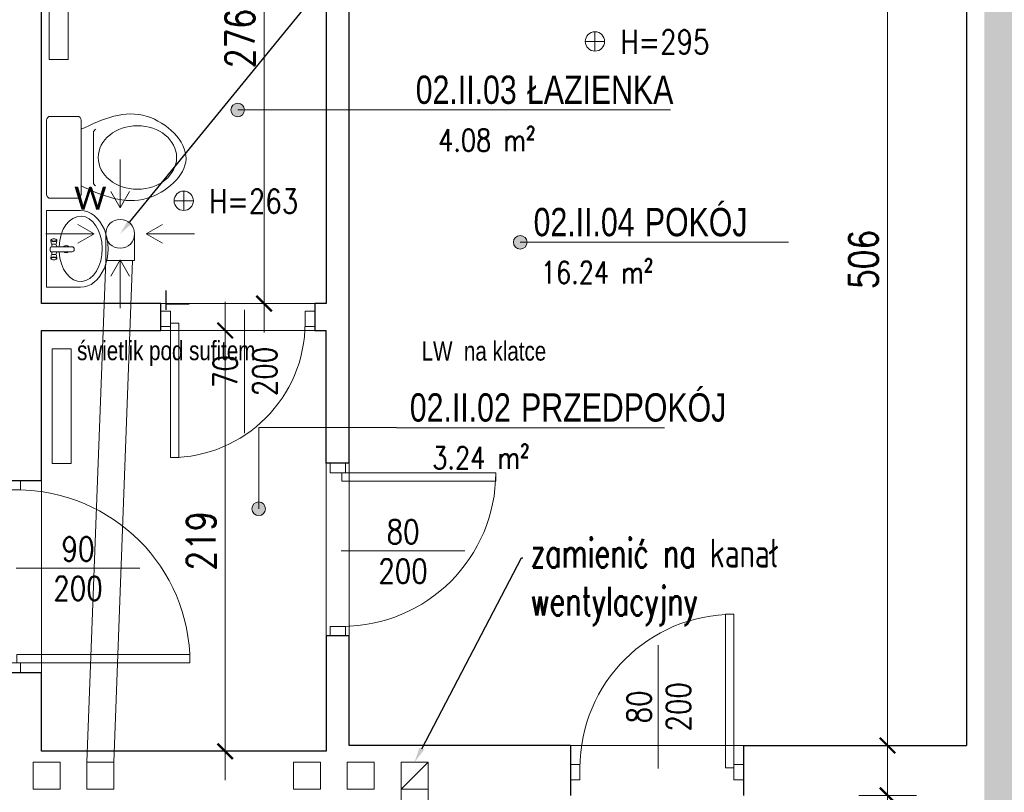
# Model space of a CAD drawing. Header units: millimetres. Extents: x 284606 to 569416, y -192995 to -95103.
# Tile 88 of 178: x 298938 to 299450, y -106858 to -106456. Entities that reach past the tile are written whole.
import ezdxf
from ezdxf import colors
from ezdxf.entities.mleader import LeaderData, LeaderLine
from ezdxf.enums import TextEntityAlignment as Align
from ezdxf.lldxf.tags import DXFTag
from ezdxf.math import Vec2, Vec3

# ---------------------------------------------------------------- set-up
doc = ezdxf.new("R2010")
doc.units = ezdxf.units.MM
doc.linetypes.add('HIDDEN', pattern=[9.525, 6.35, -3.175])
doc.layers.get('0').update_dxf_attribs({"lineweight": 0})
for name, color, linetype, lineweight in [('!STR_Elewacje 0.05', 8, 'Continuous', 5), ('!STR_Konstrukcja 0.30', 64, 'Continuous', 30), ('!STR_Opisy 0.09', 8, 'Continuous', 9), ('!STR_Przerywana 0.09', 8, 'HIDDEN', 9), ('!STR_Stolarka drzwiowa', 30, 'Continuous', 15), ('!STR_Wymiarowanie', 254, 'Continuous', 9)]:
    doc.layers.add(name, color=color, linetype=linetype, lineweight=lineweight)
for name, color, linetype, lineweight, true_color in [('!STR_Kreskowanie ścian', 7, 'Continuous', 5, 0xa6a6a6), ('!STR_Wentylacja', 7, 'Continuous', 15, 0x3399ff), ('EKO Wyposażenie', 7, 'Continuous', 5, 0x919191)]:
    doc.layers.add(name, color=color, linetype=linetype, lineweight=lineweight, true_color=true_color)
doc.layers.add('!STR_Obrysy pomieszczeń', color=215, linetype='Continuous', lineweight=9, plot=False)
doc.styles.add('1_50', font='txt', dxfattribs={"width": 0.8})
doc.styles.add('AB_Arial', font='NirmalaS.ttf')
doc.styles.add('EKO 1-10', font='romans.shx', dxfattribs={"width": 0.8, "height": 15})
doc.styles.add('EKO 1-5', font='romans.shx', dxfattribs={"width": 0.8, "height": 10})
doc.styles.add('j-romans', font='romans.shx', dxfattribs={"width": 0.7})
doc.styles.get("Standard").update_dxf_attribs({"font": 'calibri.ttf'})
tags = doc.linetypes.add('DASH', pattern=[15, 10, -5]).pattern_tags.tags
tags[6:7] = [DXFTag(74, 4), DXFTag(75, 0), DXFTag(340, '0'), DXFTag(46, 0.0), DXFTag(50, 0.0), DXFTag(44, 0.0), DXFTag(45, 0.0)]
tags[4:5] = [DXFTag(74, 4), DXFTag(75, 0), DXFTag(340, '0'), DXFTag(46, 0.0), DXFTag(50, 0.0), DXFTag(44, 0.0), DXFTag(45, 0.0)]
doc.dimstyles.new('EKO wymiar 1-10', dxfattribs={"dimtxt": 15, "dimasz": 8, "dimexe": 15, "dimexo": 15, "dimgap": 5, "dimtad": 1, "dimdec": 0, "dimtxsty": 'EKO 1-10', "dimblk": 'ARCHTICK', "dimcen": 10, "dimdle": 15, "dimclrd": 256, "dimclre": 256, "dimclrt": 256, "dimazin": 2, "dimtfac": 1, "dimtdec": 0, "dimtmove": 2, "dimatfit": 3, "dimldrblk": 'ARCHTICK', "dimfxl": 15, "dimfxlon": 1, "dimlwd": -1, "dimlwe": -1, "dimarcsym": 0})

# ---------------------------------------------------------------- blocks, each defined once
blk = doc.blocks.new('*U102')
for p, q in [((19.33, 0), (-19.33, 0)), ((-21.33, -16.02), (-21.33, -2)), ((21.33, -16.02), (21.33, -2)), ((-19.33, -18.02), (19.33, -18.02)), ((13.09, -24.36), (-12.8, -24.36))]:
    blk.add_line(p, q)
for centre, start, end in [((-19.33, -2), 90, 180), ((19.33, -2), 360, 90), ((-19.33, -16.02), 180, 270), ((19.33, -16.02), 270, 360), ((-12.8, -26.36), 90, 154.5293), ((13.09, -26.36), 24.5682, 90)]:
    blk.add_arc(centre, 2, start, end)
blk.add_ellipse((0.08, -47.22), major_axis=(0, -20.4), ratio=0.810803)
blk.add_open_spline([(14.91, -18.02), (20.03, -29.22), (28.87, -49.72), (0.74, -82.83), (-29.38, -50.17), (-19.96, -29.25), (-14.6, -18)], degree=3, knots=[1.212901, 1.212901, 1.212901, 1.212901, 36.090844, 64.924591, 94.904253, 129.876154, 129.876154, 129.876154, 129.876154])
blk = doc.blocks.new('*U118')
at = {"linetype": 'Continuous'}
for p, q in [((31.26, 0), (-31.26, 0)), ((31.26, -27.61), (31.26, 0)), ((-31.26, -27.61), (-31.26, 0)), ((-5.46, -3.78), (-7.65, -3.37)), ((-5.46, -7.88), (-7.65, -8.29)), ((-4.84, -4.25), (-2.4, -4.25)), ((-4.76, -7.26), (-2.4, -8.46)), ((-2.4, -20.62), (-2.4, -3.98)), ((-1.2, -2.78), (0.45, -2.78)), ((1.65, -3.98), (1.65, -20.62)), ((1.65, -4.25), (4.09, -4.25)), ((1.65, -8.46), (4.01, -7.26)), ((4.71, -3.78), (6.9, -3.37)), ((4.71, -7.88), (6.9, -8.29)), ((-0.15, -22.42), (-0.6, -22.42))]:
    blk.add_line(p, q, dxfattribs=at)
for centre, radius, start, end in [((-1.2, -3.98), 1.2, 90, 180), ((0.45, -3.98), 1.2, 0, 90), ((-0.25, -15.93), 2.89, 138.16349, 221.83651), ((-0.25, -15.93), 2.89, 311.19619, 48.80381), ((-0.6, -20.62), 1.8, 180, 270), ((-0.15, -20.62), 1.8, 270, 0)]:
    blk.add_arc(centre, radius, start, end, dxfattribs=at)
blk.add_ellipse((-8.05, -5.83), major_axis=(0, -2.05), ratio=0.476554, dxfattribs=at)
for centre, major_axis, ratio, start_param, end_param in [((-7.76, -5.83), (0, -2.47), 0.476554, 5.436764, 10.271199), ((-5.46, -5.83), (0, -2.05), 0.476554, 0, 3.141593), ((0, -27.61), (-26.57, 0), 0.662269, 4.803016, 10.93344), ((0, -27.61), (-31.26, 0), 0.713042, 0, 3.141593)]:
    blk.add_ellipse(centre, major_axis=major_axis, ratio=ratio, start_param=start_param, end_param=end_param, dxfattribs=at)
at = {"linetype": 'Continuous', "extrusion": (3.22359e-14, 3.55849e-14, -1)}
for centre, major_axis, start_param, end_param in [((4.71, -5.83), (0, -2.05), 0, 3.141593), ((7, -5.83), (0, -2.47), 5.436764, 10.271199)]:
    blk.add_ellipse(centre, major_axis=major_axis, ratio=0.476554, start_param=start_param, end_param=end_param, dxfattribs=at)
blk.add_ellipse((7.3, -5.83), major_axis=(0, -2.05), ratio=0.476554, dxfattribs=at)
blk = doc.blocks.new('*U171')
at = {"layer": '!STR_Opisy 0.09', "linetype": 'Continuous'}
blk.add_line((38.49, 6.91), (38.49, -57.31), dxfattribs=at)
at = {"layer": '!STR_Stolarka drzwiowa'}
for points in [[(-5, 6.2), (0, 6.2), (0, -1.8), (-5, -1.8)], [(70, 6.2), (75, 6.2), (75, -1.8), (70, -1.8)], [(0, 0), (0, -70), (4.38, -70), (4.38, 0)]]:
    blk.add_lwpolyline(points, close=True, dxfattribs=at)
blk.add_arc((0, 0), 70, 270, 0, dxfattribs=at)
at = {"layer": '!STR_Opisy 0.09', "linetype": 'Continuous', "style": 'EKO 1-10', "width": 0.8}
blk.add_attdef('SZER', text='', height=12.5, rotation=90, dxfattribs=at).set_placement((38.49, -25.2), align=Align.BOTTOM_CENTER)
at = {"layer": '!STR_Opisy 0.09', "ltscale": 0.7, "style": 'EKO 1-10', "width": 0.8}
blk.add_attdef('WYS', text='', height=12.5, rotation=90, dxfattribs=at).set_placement((49.01, -25.2), align=Align.MIDDLE_CENTER)
blk = doc.blocks.new('*U207')
at = {"layer": '!STR_Opisy 0.09', "linetype": 'Continuous'}
blk.add_line((40.72, 63.89), (40.72, -0.34), dxfattribs=at)
at = {"layer": '!STR_Stolarka drzwiowa'}
for points in [[(0, 0), (0, 80), (4.38, 80), (4.38, 0)], [(-5, -6.2), (0, -6.2), (0, 1.8), (-5, 1.8)], [(80, -6.2), (85, -6.2), (85, 1.8), (80, 1.8)]]:
    blk.add_lwpolyline(points, close=True, dxfattribs=at)
blk.add_arc((0, 0), 80, 0, 90, dxfattribs=at)
at = {"layer": '!STR_Opisy 0.09', "linetype": 'Continuous', "style": 'EKO 1-10', "width": 0.8}
blk.add_attdef('SZER', text='', height=12.5, rotation=90, dxfattribs=at).set_placement((40.72, 31.77), align=Align.BOTTOM_CENTER)
at = {"layer": '!STR_Opisy 0.09', "ltscale": 0.7, "style": 'EKO 1-10', "width": 0.8}
blk.add_attdef('WYS', text='', height=12.5, rotation=90, dxfattribs=at).set_placement((51.25, 31.77), align=Align.MIDDLE_CENTER)
blk = doc.blocks.new('_ArchTick')
at = {"color": 0, "linetype": 'ByBlock', "const_width": 0.15}
blk.add_lwpolyline([(-0.5, -0.5), (0.5, 0.5)], dxfattribs=at)
blk = doc.blocks.new('*D625')
at = {"layer": '!STR_Wymiarowanie', "ltscale": 1.5, "transparency": 16777216}
for p, q in [((299064.69, -106312.43), (299064.69, -106618.43)), ((299078.21, -106327.43), (299049.69, -106327.43)), ((299079.69, -106603.43), (299049.69, -106603.43))]:
    blk.add_line(p, q, dxfattribs=at)
at = {"layer": 'Defpoints', "color": 0, "ltscale": 1.5, "transparency": 16777216}
for p in [(299093.21, -106327.43), (299064.69, -106603.43), (299097.04, -106603.43)]:
    blk.add_point(p, dxfattribs=at)
at = {"layer": '!STR_Wymiarowanie', "ltscale": 1.5, "transparency": 16777216, "xscale": 8, "yscale": 8, "zscale": 8}
for p, rotation in [((299064.69, -106327.43), 90), ((299064.69, -106603.43), 270)]:
    blk.add_blockref('_ArchTick', p, dxfattribs=dict(at, rotation=rotation))
at = {"layer": '!STR_Wymiarowanie', "ltscale": 1.5, "transparency": 16777216, "insert": (299052.19, -106465.43), "char_height": 15, "attachment_point": 5, "rotation": 90, "style": 'EKO 1-10'}
blk.add_mtext('276', dxfattribs=at)
blk = doc.blocks.new('*D626')
at = {"layer": '!STR_Wymiarowanie', "ltscale": 1.5, "transparency": 16777216}
for p, q in [((299044.49, -106602.43), (299044.49, -106851.43)), ((299029.49, -106617.43), (299059.49, -106617.43)), ((299029.49, -106836.43), (299059.49, -106836.43))]:
    blk.add_line(p, q, dxfattribs=at)
at = {"layer": 'Defpoints', "color": 0, "ltscale": 1.5, "transparency": 16777216}
for p in [(298949.04, -106617.43), (298949.04, -106836.43), (299044.49, -106836.43)]:
    blk.add_point(p, dxfattribs=at)
at = {"layer": '!STR_Wymiarowanie', "ltscale": 1.5, "transparency": 16777216, "xscale": 8, "yscale": 8, "zscale": 8}
for p, rotation in [((299044.49, -106617.43), 90), ((299044.49, -106836.43), 270)]:
    blk.add_blockref('_ArchTick', p, dxfattribs=dict(at, rotation=rotation))
at = {"layer": '!STR_Wymiarowanie', "ltscale": 1.5, "transparency": 16777216, "insert": (299031.99, -106726.93), "char_height": 15, "attachment_point": 5, "rotation": 90, "style": 'EKO 1-10'}
blk.add_mtext('219', dxfattribs=at)
blk = doc.blocks.new('wysokosc2')
at = {"ltscale": 2}
for points in [[(-5.06, 0.04), (5.03, 0.04)], [(0, 5.1), (0, -5.1)]]:
    blk.add_lwpolyline(points, dxfattribs=at)
blk.add_circle((0, 0), 5.03, dxfattribs=at)
at = {"ltscale": 2, "style": 'EKO 1-5', "width": 0.8}
blk.add_attdef('WYS', (13.29, -6.01), '', height=12.5, dxfattribs=at)
blk = doc.blocks.new('*D629')
at = {"layer": '!STR_Wymiarowanie', "ltscale": 1.5, "transparency": 16777216}
for p, q in [((299389, -106312.42), (299389, -106848.43)), ((299404, -106327.42), (299374, -106327.42)), ((299404, -106833.43), (299374, -106833.43))]:
    blk.add_line(p, q, dxfattribs=at)
at = {"layer": 'Defpoints', "color": 0, "ltscale": 1.5, "transparency": 16777216}
for p in [(299430.04, -106327.42), (299389, -106833.43), (299430.04, -106833.43)]:
    blk.add_point(p, dxfattribs=at)
at = {"layer": '!STR_Wymiarowanie', "ltscale": 1.5, "transparency": 16777216, "xscale": 8, "yscale": 8, "zscale": 8}
for p, rotation in [((299389, -106327.42), 90), ((299389, -106833.43), 270)]:
    blk.add_blockref('_ArchTick', p, dxfattribs=dict(at, rotation=rotation))
at = {"layer": '!STR_Wymiarowanie', "ltscale": 1.5, "transparency": 16777216, "insert": (299376.5, -106580.42), "char_height": 15, "attachment_point": 5, "rotation": 90, "style": 'EKO 1-10'}
blk.add_mtext('506', dxfattribs=at)
blk = doc.blocks.new('*U213')
at = {"layer": '!STR_Opisy 0.09', "linetype": 'Continuous'}
blk.add_line((-39.28, 63.89), (-39.28, -0.34), dxfattribs=at)
at = {"layer": '!STR_Stolarka drzwiowa'}
for points in [[(0, 0), (0, 80), (-4.38, 80), (-4.38, 0)], [(-80, -6.2), (-85, -6.2), (-85, 1.8), (-80, 1.8)], [(5, -6.2), (0, -6.2), (0, 1.8), (5, 1.8)]]:
    blk.add_lwpolyline(points, close=True, dxfattribs=at)
blk.add_arc((0, 0), 80, 90, 180, dxfattribs=at)
at = {"layer": '!STR_Opisy 0.09', "linetype": 'Continuous', "style": 'EKO 1-10', "width": 0.8}
blk.add_attdef('SZER', text='', height=12.5, rotation=90, dxfattribs=at).set_placement((-39.28, 31.77), align=Align.BOTTOM_CENTER)
at = {"layer": '!STR_Opisy 0.09', "ltscale": 0.7, "style": 'EKO 1-10', "width": 0.8}
blk.add_attdef('WYS', text='', height=12.5, rotation=90, dxfattribs=at).set_placement((-28.75, 31.77), align=Align.MIDDLE_CENTER)
blk = doc.blocks.new('*D632')
at = {"layer": '!STR_Wymiarowanie', "ltscale": 1.5, "transparency": 16777216}
for p, q in [((299389, -106844.42), (299389, -107070.92)), ((299404, -106859.42), (299374, -106859.42)), ((299404, -107055.92), (299374, -107055.92))]:
    blk.add_line(p, q, dxfattribs=at)
at = {"layer": 'Defpoints', "color": 0, "ltscale": 1.5, "transparency": 16777216}
for p in [(299429.04, -106859.42), (299389, -107055.92), (299444.04, -107055.92)]:
    blk.add_point(p, dxfattribs=at)
at = {"layer": '!STR_Wymiarowanie', "ltscale": 1.5, "transparency": 16777216, "xscale": 8, "yscale": 8, "zscale": 8}
for p, rotation in [((299389, -106859.42), 90), ((299389, -107055.92), 270)]:
    blk.add_blockref('_ArchTick', p, dxfattribs=dict(at, rotation=rotation))
at = {"layer": '!STR_Wymiarowanie', "ltscale": 1.5, "transparency": 16777216, "insert": (299376.5, -106957.67), "char_height": 15, "attachment_point": 5, "rotation": 90, "style": 'EKO 1-10'}
blk.add_mtext('196', dxfattribs=at)
blk = doc.blocks.new('*U293')
at = {"layer": '!STR_Opisy 0.09', "linetype": 'Continuous'}
blk.add_line((-49.28, 63.89), (-49.28, -0.34), dxfattribs=at)
at = {"layer": '!STR_Stolarka drzwiowa'}
for points in [[(0, 0), (0, 90), (-4.38, 90), (-4.38, 0)], [(-90, -6.2), (-95, -6.2), (-95, 1.8), (-90, 1.8)], [(5, -6.2), (0, -6.2), (0, 1.8), (5, 1.8)]]:
    blk.add_lwpolyline(points, close=True, dxfattribs=at)
blk.add_arc((0, 0), 90, 90, 180, dxfattribs=at)
at = {"layer": '!STR_Opisy 0.09', "linetype": 'Continuous', "style": 'EKO 1-10', "width": 0.8}
blk.add_attdef('SZER', text='', height=12.5, rotation=90, dxfattribs=at).set_placement((-49.28, 31.77), align=Align.BOTTOM_CENTER)
at = {"layer": '!STR_Opisy 0.09', "ltscale": 0.7, "style": 'EKO 1-10', "width": 0.8}
blk.add_attdef('WYS', text='', height=12.5, rotation=90, dxfattribs=at).set_placement((-38.75, 31.77), align=Align.MIDDLE_CENTER)
blk = doc.blocks.new('*U506')
at = {"ltscale": 0.3}
blk.add_hatch(color=256, dxfattribs=at).paths.add_polyline_path([(-0.91, 50, 1), (6.82, 50, 1)])
at = {"ltscale": 1.5}
blk.add_line((17.59, 50), (154.57, 50), dxfattribs=at)
at = {"ltscale": 0.3}
blk.add_lwpolyline([(17.59, 50), (2.95, 50)], dxfattribs=at)
blk.add_circle((2.95, 50), 3.86, dxfattribs=at)
at = {"ltscale": 1.5, "width": 0.8}
for tag, p, height, style in [('NR_POM.', (10.51, 53.45), 16, 'AB_Arial'), ('NAZWA_POMIESZCZENIA', (66.91, 53.45), 16, 'AB_Arial'), ('POSADZKA', (9.08, 4), 12.5, 'EKO 1-5')]:
    blk.add_attdef(tag, p, '', height=height, rotation=0, dxfattribs=dict(at, style=style))
at = {"ltscale": 1.5, "style": 'EKO 1-5', "width": 0.8}
blk.add_attdef('POWIERZCHNIA', text='', height=12.5, rotation=0, dxfattribs=at).set_placement((78.06, 22.91), align=Align.BOTTOM_RIGHT)
blk = doc.blocks.new('*U519')
at = {"ltscale": 0.3}
blk.add_hatch(color=256, dxfattribs=at).paths.add_polyline_path([(-78.79, 4.15, 1), (-71.06, 4.15, 1)])
at = {"ltscale": 1.5}
blk.add_line((17.59, 50), (154.57, 50), dxfattribs=at)
at = {"ltscale": 0.3}
blk.add_lwpolyline([(17.59, 50), (2.95, 50)], dxfattribs=at)
blk.add_circle((-74.93, 4.15), 3.86, dxfattribs=at)
at = {"ltscale": 1.5, "width": 0.8}
for tag, p, height, style in [('NR_POM.', (10.51, 53.45), 16, 'AB_Arial'), ('NAZWA_POMIESZCZENIA', (66.91, 53.45), 16, 'AB_Arial'), ('POSADZKA', (9.08, 4), 12.5, 'EKO 1-5')]:
    blk.add_attdef(tag, p, '', height=height, rotation=0, dxfattribs=dict(at, style=style))
at = {"ltscale": 1.5, "style": 'EKO 1-5', "width": 0.8}
blk.add_attdef('POWIERZCHNIA', text='', height=12.5, rotation=0, dxfattribs=at).set_placement((78.06, 22.91), align=Align.BOTTOM_RIGHT)
blk = doc.blocks.new('*U520')
at = {"ltscale": 0.3}
blk.add_hatch(color=256, dxfattribs=at).paths.add_polyline_path([(-94.01, 50, 1), (-86.29, 50, 1)])
at = {"ltscale": 1.5}
blk.add_line((17.59, 50), (154.57, 50), dxfattribs=at)
at = {"ltscale": 0.3}
blk.add_lwpolyline([(17.59, 50), (2.95, 50)], dxfattribs=at)
blk.add_circle((-90.15, 50), 3.86, dxfattribs=at)
at = {"ltscale": 1.5, "width": 0.8}
for tag, p, height, style in [('NR_POM.', (10.51, 53.45), 16, 'AB_Arial'), ('NAZWA_POMIESZCZENIA', (66.91, 53.45), 16, 'AB_Arial'), ('POSADZKA', (9.08, 4), 12.5, 'EKO 1-5')]:
    blk.add_attdef(tag, p, '', height=height, rotation=0, dxfattribs=dict(at, style=style))
at = {"ltscale": 1.5, "style": 'EKO 1-5', "width": 0.8}
blk.add_attdef('POWIERZCHNIA', text='', height=12.5, rotation=0, dxfattribs=at).set_placement((78.06, 22.91), align=Align.BOTTOM_RIGHT)

msp = doc.modelspace()

# ---------------------------------------------------------------- hatches: boundary and pattern name
at = {"layer": '!STR_Kreskowanie ścian', "ltscale": 1.5}
h = msp.add_hatch(dxfattribs=at)
h.set_pattern_fill('AR-B88', color=256, scale=0.1, angle=90)
h.set_pattern_definition([(90, (10593.899, 1826.681), (-20.32, 1e-15), []), (180, (10593.899, 1826.681), (-20.32, -10.16), [20.32, -20.32])])
h.paths.add_polyline_path([(298061.74, -107423.52), (298016.74, -107423.52), (298016.74, -107417.52), (298016.69, -107417.52), (297966.69, -107467.52), (297966.69, -107473.52), (298061.74, -107473.52)])
h.paths.add_polyline_path([(298061.74, -107378.52), (298061.74, -107372.52), (298061.69, -107375.47), (298016.69, -107417.52), (298016.74, -107417.52), (298016.74, -107423.52), (298061.74, -107423.52)])
h.paths.add_polyline_path([(298103.54, -106262.52), (298148.45, -106262.43), (298148.45, -106212.43), (298053.49, -106212.52), (298053.45, -106359.43), (298103.54, -106359.43)])
h.paths.add_polyline_path([(298146.92, -106262.52), (298103.54, -106262.52), (298103.54, -106359.43), (298163.36, -106360.45), (298146.92, -106360.45)])
h.paths.add_polyline_path([(299005.94, -106275.53), (299005.99, -106275.52), (299005.99, -106262.52), (298918.99, -106262.52), (298918.99, -106307.52), (298918.99, -106307.52), (298918.99, -106322.24), (298948.99, -106320.51), (298948.94, -106320.47)])
h.paths.add_polyline_path([(299055.94, -106225.53), (299055.94, -106212.52), (298918.99, -106212.52), (298918.99, -106262.52), (299005.99, -106262.52), (299005.99, -106275.52), (299005.94, -106275.53)])
h.paths.add_polyline_path([(298948.99, -106320.51), (298918.94, -106297.48), (298918.94, -106349.11), (298918.99, -106431.96), (298918.99, -106345.22), (298948.99, -106320.23)])
h.paths.add_polyline_path([(298806.22, -106585.49), (298806.22, -106550.56)])
h.paths.add_polyline_path([(297644.36, -106571.25), (297644.36, -106517.21)])
h.paths.add_polyline_path([(299173.34, -106594.18), (299173.34, -106556.39)])
h.paths.add_polyline_path([(298518.76, -107349.73), (298557.11, -107349.73)])
h.paths.add_polyline_path([(297591.89, -107235.92), (297584.39, -107235.92), (297584.39, -107130.92), (297591.89, -107130.92)], flags=16)
h.paths.add_polyline_path([(297627.14, -107220.92), (297622, -107220.92), (297622, -107225.36), (297619.02, -107225.36), (297619.02, -107228.42), (297591.99, -107228.42), (297591.99, -107417.07), (297636.99, -107372.07), (297636.99, -107240.92), (297626.06, -107240.92), (297626.06, -107227.86), (297627.14, -107227.86)])
h.paths.add_polyline_path([(297591.99, -106962.42), (297619.02, -106962.42), (297619.02, -106965.32), (297622, -106965.32), (297622, -106969.42), (297627.14, -106969.42), (297627.14, -106962.82), (297626.06, -106962.82), (297626.06, -106949.92), (297636.99, -106949.92), (297636.99, -106871.18), (297591.99, -106871.18)])
h.paths.add_polyline_path([(297619.02, -107052.42), (297591.99, -107052.42), (297591.99, -107138.42), (297619.02, -107138.42), (297619.02, -107141.32), (297622, -107141.32), (297622, -107145.42), (297627.14, -107145.42), (297627.14, -107138.82), (297626.06, -107138.82), (297626.06, -107125.92), (297636.99, -107125.92), (297636.99, -107064.92), (297626.06, -107064.92), (297626.06, -107051.86), (297627.14, -107051.86), (297627.14, -107044.92), (297622, -107044.92), (297622, -107049.36), (297619.02, -107049.36)])
h.paths.add_polyline_path([(297591.99, -106871.18), (297541.94, -106871.18), (297541.94, -107467.11), (297591.99, -107417.07)])
h.paths.add_polyline_path([(297591.89, -106954.92), (297591.89, -107059.92), (297584.39, -107059.92), (297584.39, -106954.92)], flags=16)
h.paths.add_polyline_path([(299484.33, -107164.42), (299457.92, -107164.42), (299457.92, -107161.36), (299454.94, -107161.36), (299454.94, -107156.92), (299449.8, -107156.92), (299449.8, -107163.86), (299450.88, -107163.86), (299450.88, -107176.92), (299439.33, -107176.92), (299439.33, -107372.52), (299484.33, -107417.52)])
h.paths.add_polyline_path([(299499.23, -107014.92), (299499.23, -106909.92), (299491.73, -106909.92), (299491.73, -107014.92)], flags=16)
h.paths.add_polyline_path([(299499.23, -107007.42), (299484.33, -107007.42), (299484.33, -107074.42), (299499.23, -107074.42), (299499.23, -107066.92), (299491.73, -107066.92), (299491.73, -107171.92), (299499.23, -107171.92), (299499.23, -107164.42), (299484.33, -107164.42), (299484.33, -107417.52), (299534.28, -107467.47), (299534.28, -106225.65), (299484.33, -106275.61), (299484.33, -106917.42), (299499.23, -106917.42)])
h.paths.add_polyline_path([(299449.8, -106924.42), (299454.94, -106924.42), (299454.94, -106920.32), (299457.92, -106920.32), (299457.92, -106917.42), (299484.33, -106917.42), (299484.33, -106275.61), (299439.33, -106320.61), (299439.33, -106904.92), (299450.88, -106904.92), (299450.88, -106917.82), (299449.8, -106917.82)])
h.paths.add_polyline_path([(299454.94, -106999.92), (299449.8, -106999.92), (299449.8, -107006.86), (299450.88, -107006.86), (299450.88, -107019.92), (299439.33, -107019.92), (299439.33, -107061.92), (299450.88, -107061.92), (299450.88, -107074.82), (299449.8, -107074.82), (299449.8, -107081.42), (299454.94, -107081.42), (299454.94, -107077.32), (299457.92, -107077.32), (299457.92, -107074.42), (299484.33, -107074.42), (299484.33, -107007.42), (299457.92, -107007.42), (299457.92, -107004.36), (299454.94, -107004.36)])

# ---------------------------------------------------------------- linework, layer by layer
at = {"layer": '!STR_Konstrukcja 0.30', "ltscale": 1.5}
for p, q in [((299013.73, -106606.68), (299013.73, -106596.68)), ((299011.04, -106617.43), (299011.04, -106603.43)), ((299025.73, -106603.68), (299013.73, -106603.68)), ((299097.04, -106686.43), (299097.04, -106617.43)), ((299109.04, -106686.43), (299097.04, -106686.43)), ((298918.89, -106695.43), (298949.04, -106695.43)), ((299109.04, -106776.43), (299097.04, -106776.43)), ((298918.89, -106795.43), (298949.04, -106795.43)), ((299224.04, -106833.43), (299224.04, -106859.43)), ((299314.04, -106833.43), (299314.04, -106859.43)), ((299314.04, -106833.43), (299430.01, -106833.43))]:
    msp.add_line(p, q, dxfattribs=at)
for points in [[(299011.04, -106603.43), (298949.04, -106603.43), (298949.04, -106327.43), (299013.71, -106327.43)], [(299087.35, -106327.43), (299097.04, -106327.43), (299097.04, -106603.43)], [(299109.04, -106686.43), (299109.04, -106327.43), (299211.88, -106327.42)], [(299341.88, -106327.42), (299430.04, -106327.42), (299430.01, -106833.42)], [(299097.04, -106603.43), (299091.04, -106603.43), (299091.04, -106617.43), (299097.04, -106617.43)], [(298949.04, -106695.43), (298949.04, -106617.43), (299011.04, -106617.43)], [(299097.04, -106776.43), (299097.04, -106836.43), (298949.04, -106836.43), (298949.04, -106795.43)], [(299224.04, -106833.43), (299109.04, -106833.43), (299109.04, -106776.43)]]:
    msp.add_lwpolyline(points, dxfattribs=at)
at = {"layer": '!STR_Obrysy pomieszczeń', "ltscale": 0.3}
for points in [[(298949.04, -106327.42), (299097.04, -106327.42), (299097.04, -106603.43), (298949.04, -106603.43)], [(299109.04, -106327.43), (299430.02, -106327.43), (299430.02, -106533.97), (299430.02, -106533.97), (299430.02, -106833.43), (299109.04, -106833.43)], [(298949.04, -106617.42), (299097.04, -106617.42), (299097.04, -106836.43), (298949.04, -106836.43)]]:
    msp.add_lwpolyline(points, close=True, dxfattribs=at)
at = {"layer": '!STR_Opisy 0.09'}
msp.add_line((299050.99, -106502.62), (299136.65, -106502.62), dxfattribs=at)
msp.add_lwpolyline([(299061.93, -106710.19), (299061.93, -106667.89), (299133.58, -106667.89)], dxfattribs=at)
at = {"layer": '!STR_Przerywana 0.09', "ltscale": 1.5}
for p, q in [((299091.04, -106603.43), (299011.04, -106603.43)), ((299091.04, -106617.43), (299011.04, -106617.43)), ((299097.04, -106776.43), (299097.04, -106686.43)), ((299109.04, -106776.43), (299109.04, -106686.43)), ((298949.04, -106795.43), (298949.04, -106695.43)), ((299224.04, -106833.43), (299314.04, -106833.43))]:
    msp.add_line(p, q, dxfattribs=at)
at = {"layer": '!STR_Wentylacja', "ltscale": 1.5, "transparency": 33554472}
msp.add_line((298997.37, -106580.95), (298982.37, -106580.95), dxfattribs=at)
at = {"layer": '!STR_Wentylacja', "ltscale": 1.5}
for p, q in [((299135.99, -106856.17), (299149.99, -106842.17)), ((299135.99, -106856.17), (299135.99, -106874.34)), ((299149.99, -106856.17), (299149.99, -106874.36))]:
    msp.add_line(p, q, dxfattribs=at)
at = {"layer": '!STR_Wentylacja', "ltscale": 1.5, "transparency": 33554472}
for points in [[(298989.87, -106528.45), (298989.87, -106553.52), (298994.73, -106545.1), (298989.87, -106553.52), (298985.01, -106545.1)], [(298951.22, -106567.1), (298976.29, -106567.1), (298967.87, -106571.96), (298976.29, -106567.1), (298967.87, -106562.24)], [(299028.52, -106567.1), (299003.45, -106567.1), (299011.88, -106571.96), (299003.45, -106567.1), (299011.88, -106562.24)], [(298982.37, -106580.95), (298982.37, -106567.1)], [(298997.37, -106580.95), (298997.37, -106567.1)], [(298989.87, -106605.75), (298989.87, -106580.69), (298994.73, -106589.11), (298989.87, -106580.69), (298985.01, -106589.11)]]:
    msp.add_lwpolyline(points, dxfattribs=at)
at = {"layer": '!STR_Wentylacja', "linetype": 'DASH', "ltscale": 1.5}
msp.add_lwpolyline([(298982.37, -106580.95), (298996.37, -106580.95), (298986.61, -106842.17), (298972.61, -106842.17)], close=True, dxfattribs=at)
at = {"layer": '!STR_Wentylacja', "ltscale": 1.5}
for points in [[(298944.61, -106842.17), (298944.61, -106856.17), (298958.61, -106856.17), (298958.61, -106842.17)], [(298972.61, -106842.17), (298972.61, -106856.17), (298986.61, -106856.17), (298986.61, -106842.17)], [(299079.99, -106842.17), (299079.99, -106856.17), (299093.99, -106856.17), (299093.99, -106842.17)], [(299107.99, -106842.17), (299107.99, -106856.17), (299121.99, -106856.17), (299121.99, -106842.17)], [(299135.99, -106842.17), (299135.99, -106856.17), (299149.99, -106856.17), (299149.99, -106842.17)]]:
    msp.add_lwpolyline(points, close=True, dxfattribs=at)
at = {"layer": '!STR_Wentylacja', "ltscale": 1.5, "transparency": 33554472}
msp.add_circle((298989.87, -106567.1), 7.5, dxfattribs=at)
at = {"color": 62, "true_color": 0xa3d425}
for points in [[(298962.89, -106476.36), (298952.89, -106476.36), (298952.89, -106416.38), (298962.89, -106416.38)], [(298964.43, -106626.93), (298964.43, -106686.58), (298954.43, -106686.58), (298954.43, -106626.93)]]:
    msp.add_lwpolyline(points, close=True, dxfattribs=at)

# ---------------------------------------------------------------- block references
at = {"layer": '!STR_Opisy 0.09'}
ref = msp.add_blockref('wysokosc2', (299236.83, -106466.96), dxfattribs=dict(at, xscale=-1, rotation=180))
ref.add_attrib('WYS', 'H=295', (299250.12, -106473.45), dxfattribs={"layer": '0', "ltscale": 2, "height": 12.5, "style": 'EKO 1-5', "width": 0.8})
ref = msp.add_blockref('*U520', (299133.93, -106548.62), dxfattribs=dict(at, xscale=0.9199999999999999, yscale=0.9199999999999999, zscale=0.9199999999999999))
ref.add_attrib('NAZWA_POM', 'ŁAZIENKA', (299201.47, -106499.45), dxfattribs={"layer": '0', "ltscale": 1.5, "height": 14.72, "rotation": 0, "style": 'AB_Arial', "width": 0.8})
ref.add_attrib('NUMER_POM', '02.II.03', (299143.6, -106499.45), dxfattribs={"layer": '0', "ltscale": 1.5, "height": 14.72, "rotation": 0, "style": 'AB_Arial', "width": 0.8})
ref.add_attrib('R-SURF', '4.08 m²', dxfattribs={"layer": '0', "ltscale": 1.5, "height": 11.5, "rotation": 0, "style": 'EKO 1-5', "width": 0.8}).set_placement((299205.74, -106527.55), align=Align.BOTTOM_RIGHT)
ref = msp.add_blockref('wysokosc2', (299022.91, -106549.9), dxfattribs=dict(at, xscale=-1, rotation=180))
ref.add_attrib('WYS', 'H=263', (299036.2, -106556.4), dxfattribs={"layer": '0', "ltscale": 2, "height": 12.5, "style": 'EKO 1-5', "width": 0.8})
ref = msp.add_blockref('*U506', (299195.24, -106617.51), dxfattribs=dict(at, xscale=0.9199999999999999, yscale=0.9199999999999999, zscale=0.9199999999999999))
ref.add_attrib('NAZWA_POM', 'POKÓJ', (299262.78, -106568.34), dxfattribs={"layer": '0', "ltscale": 1.5, "height": 14.72, "rotation": 0, "style": 'AB_Arial', "width": 0.8})
ref.add_attrib('NUMER_POM', '02.II.04', (299204.91, -106568.34), dxfattribs={"layer": '0', "ltscale": 1.5, "height": 14.72, "rotation": 0, "style": 'AB_Arial', "width": 0.8})
ref.add_attrib('R-SURF', '16.24 m²', dxfattribs={"layer": '0', "ltscale": 1.5, "height": 11.5, "rotation": 0, "style": 'EKO 1-5', "width": 0.8}).set_placement((299267.05, -106596.43), align=Align.BOTTOM_RIGHT)
ref = msp.add_blockref('*U519', (299130.86, -106714.01), dxfattribs=dict(at, xscale=0.9199999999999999, yscale=0.9199999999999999, zscale=0.9199999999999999))
ref.add_attrib('NAZWA_POM', 'PRZEDPOKÓJ', (299198.4, -106664.84), dxfattribs={"layer": '0', "ltscale": 1.5, "height": 14.72, "rotation": 0, "style": 'AB_Arial', "width": 0.8})
ref.add_attrib('NUMER_POM', '02.II.02', (299140.53, -106664.84), dxfattribs={"layer": '0', "ltscale": 1.5, "height": 14.72, "rotation": 0, "style": 'AB_Arial', "width": 0.8})
ref.add_attrib('R-SURF', '3.24 m²', dxfattribs={"layer": '0', "ltscale": 1.5, "height": 11.5, "rotation": 0, "style": 'EKO 1-5', "width": 0.8}).set_placement((299202.67, -106692.94), align=Align.BOTTOM_RIGHT)
at = {"layer": '!STR_Stolarka drzwiowa', "ltscale": 0.3}
for name, p, values in [('*U171', (299016.04, -106613.55), {'WYS': '200', 'SZER': '70'}), ('*U213', (299309.04, -106845.1), {'WYS': '200', 'SZER': '80'})]:
    msp.add_blockref(name, p, dxfattribs=at).add_auto_attribs(values)
at = {"layer": '!STR_Stolarka drzwiowa', "ltscale": 0.3, "rotation": 270}
for name, p, values in [('*U207', (299105.24, -106691.43), {'WYS': '200', 'SZER': '80'}), ('*U293', (298936.17, -106790.43), {'WYS': '200', 'SZER': '90'})]:
    msp.add_blockref(name, p, dxfattribs=at).add_auto_attribs(values)
at = {"layer": 'EKO Wyposażenie', "xscale": -1, "rotation": 90}
msp.add_blockref('*U102', (298951.63, -106527.28), dxfattribs=at)
at = {"layer": 'EKO Wyposażenie', "xscale": 0.6398441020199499, "yscale": 0.6398441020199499, "zscale": 0.6398441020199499, "rotation": 89.99999999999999}
msp.add_blockref('*U118', (298951.63, -106574.92), dxfattribs=at)

# ---------------------------------------------------------------- texts
at = {"layer": '!STR_Obrysy pomieszczeń', "ltscale": 0.3, "char_height": 10, "attachment_point": 1, "style": '1_50'}
for s, insert in [('\\A1;świetlik pod sufitem', (298967.45, -106622.86)), ('\\A1;LW  na klatce', (299146.67, -106623.09))]:
    msp.add_mtext_dynamic_manual_height_columns(s, width=2231.7249, gutter_width=453.61, heights=[120.44], dxfattribs=dict(at, insert=insert))
at = {"layer": '!STR_Wentylacja', "ltscale": 1.5, "transparency": 33554472, "insert": (298966.04, -106542.58), "char_height": 12, "attachment_point": 1}
msp.add_mtext('W', dxfattribs=at)

# ---------------------------------------------------------------- dimensions: what is measured, and where the dimension line sits
at = {"layer": '!STR_Wymiarowanie', "ltscale": 1.5}
for base, p1, p2, picture, middle in [((299064.69, -106603.43), (299093.21, -106327.43), (299097.04, -106603.43), '*D625', (299052.19, -106465.43)), ((299389, -106833.43), (299430.04, -106327.42), (299430.04, -106833.43), '*D629', (299376.5, -106580.42)), ((299044.49, -106836.43), (298949.04, -106617.43), (298949.04, -106836.43), '*D626', (299031.99, -106726.93)), ((299388.9972, -107055.9221), (299429.0412, -106859.4237), (299444.0422, -107055.9221), '*D632', (299376.4972, -106957.6729))]:
    dim = msp.add_linear_dim(base=base, p1=p1, p2=p2, angle=90, dimstyle='EKO wymiar 1-10', dxfattribs=at)
    dim.commit()
    dim.dimension.update_dxf_attribs({"geometry": picture, "text_midpoint": middle})

# ---------------------------------------------------------------- leaders
at = {"layer": '!STR_Elewacje 0.05', "ltscale": 0.3}
ml = msp.add_multileader_mtext('Standard', dxfattribs=at)
ml.set_content('{\\Fromans|c238;\\W0.8;wentylator wyciągowy \\PVw=50m3/h}', color=256, style='j-romans')
ml.set_leader_properties()
ml.build(insert=Vec2(0, 0))
ml.multileader.update_dxf_attribs({"text_right_attachment_type": 6, "dogleg_length": 0.36, "arrow_head_size": 8, "scale": 2})
ctx = ml.context
ctx.base_point, ctx.scale, ctx.char_height, ctx.arrow_head_size, ctx.landing_gap_size, ctx.plane_origin = Vec3(299134.08, -106391.02), 2, 15, 8, 4, Vec3(296959.72, -106821.62)
ctx.right_attachment = 6
notes = []
notes.append((ctx, [(1, (1, 1, 0), (299133.36, -106391.02), (1, 0), 0.72, [(0, [(298989.87, -106567.1)], 0, [])])]))
ctx.mtext.insert, ctx.mtext.flow_direction = Vec3(299138.08, -106381.02), 5
ml = msp.add_multileader_mtext('Standard', dxfattribs=at)
ml.set_content('zamienić na kanał\\Pwentylacyjny', color=256, style='j-romans')
ml.set_leader_properties()
ml.build(insert=Vec2(0, 0))
ml.multileader.update_dxf_attribs({"text_right_attachment_type": 6, "dogleg_length": 0.36, "arrow_head_size": 8, "scale": 2})
ctx = ml.context
ctx.base_point, ctx.scale, ctx.char_height, ctx.arrow_head_size, ctx.landing_gap_size, ctx.plane_origin = Vec3(299199.36, -106735.78), 2, 15, 8, 4, Vec3(299082.79, -104109.17)
ctx.right_attachment = 6
notes.append((ctx, [(0, (1, 1, 0), (299198.64, -106735.78), (1, 0), 0.72, [(0, [(299142.99, -106842.17)], 0, [])])]))
ctx.mtext.insert, ctx.mtext.flow_direction = Vec3(299203.36, -106725.78), 5
for ctx, leaders in notes:
    for number, flags, end, landing, length, lines in leaders:
        leader = LeaderData()
        leader.index, (leader.has_last_leader_line, leader.has_dogleg_vector, leader.attachment_direction) = number, flags
        leader.last_leader_point, leader.dogleg_vector, leader.dogleg_length = Vec3(end), Vec3(landing), length
        for number, points, colour, breaks in lines:
            line = LeaderLine()
            line.index, line.vertices, line.color, line.breaks = number, Vec3.list(points), colors.encode_raw_color(colour), breaks
            leader.lines.append(line)
        ctx.leaders.append(leader)

doc.saveas('drawing.dxf')
